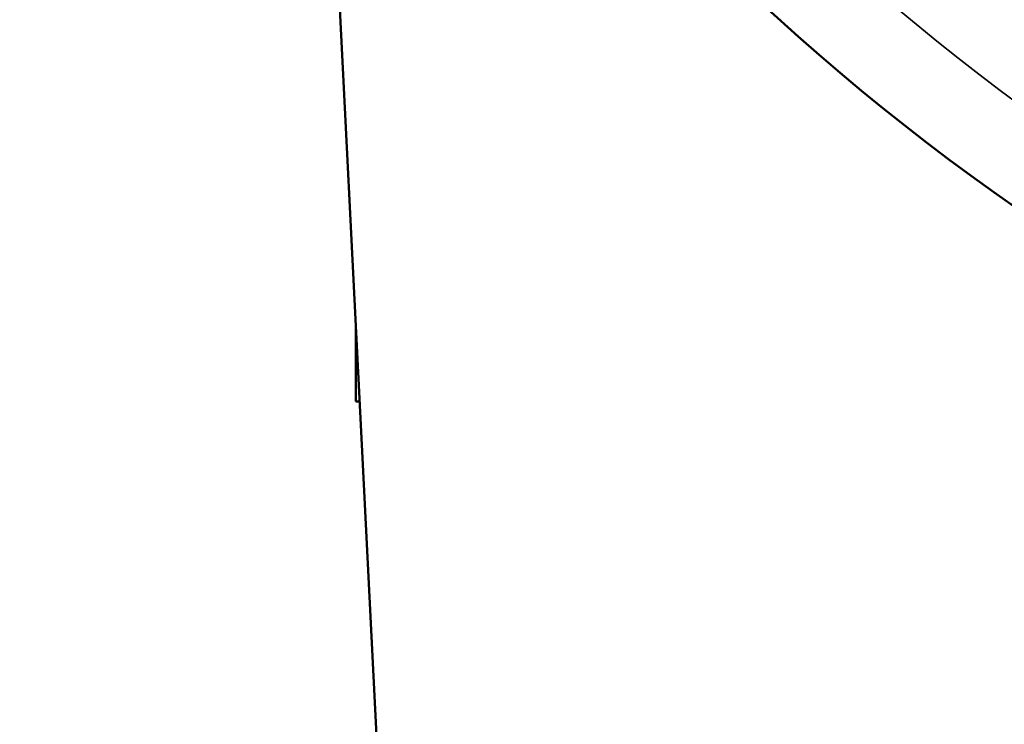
# Model space of a CAD drawing. Header units: inches. Extents: x 0 to 136, y 2 to 86.
# Tile 18 of 160: x 63.241 to 63.49, y 38.028 to 38.206. Entities that reach past the tile are written whole.
import ezdxf

# ---------------------------------------------------------------- set-up
doc = ezdxf.new("R2010")
doc.units = ezdxf.units.IN
doc.header["$LTSCALE"] = 4
doc.header["$MEASUREMENT"] = 0
doc.layers.add('Visible (ANSI)', color=7, linetype='Continuous', lineweight=50)
doc.layers.add('Visible Narrow (ANSI)', color=7, linetype='Continuous', lineweight=35)

msp = doc.modelspace()

# ---------------------------------------------------------------- linework, layer by layer
at = {"layer": 'Visible (ANSI)'}
for p, q in [((63.35112, 37.63113), (63.31472, 38.35503)), ((63.3261, 38.12876), (63.3261, 38.10914)), ((63.32709, 38.10914), (63.3261, 38.10914))]:
    msp.add_line(p, q, dxfattribs=at)
for radius in [0.585, 0.491]:
    msp.add_circle((63.8261, 38.63914), radius, dxfattribs=at)
at = {"layer": 'Visible Narrow (ANSI)'}
msp.add_circle((63.8261, 38.63914), 0.56325, dxfattribs=at)

doc.saveas('drawing.dxf')
